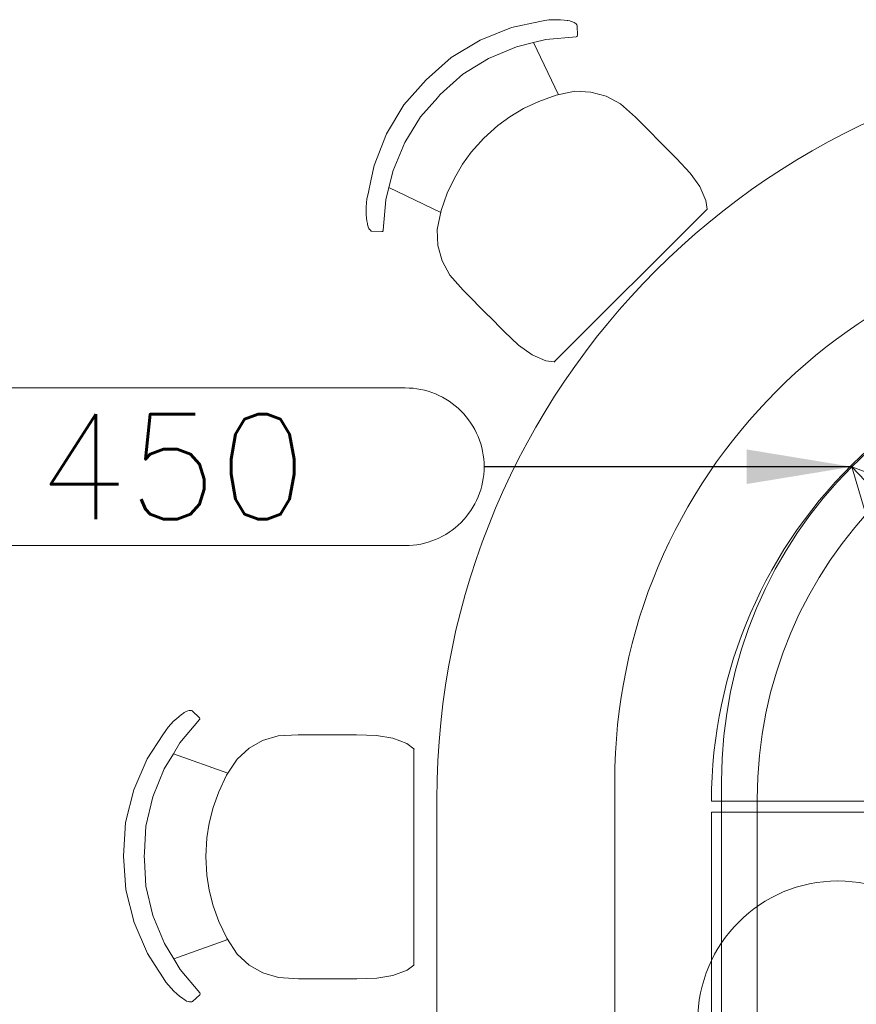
# Model space of a CAD drawing. Header units: millimetres. Extents: x 99250 to 122845, y -19292 to 18303.
# Tile 21 of 99: x 104748 to 105942, y 10818 to 12224. Entities that reach past the tile are written whole.
import ezdxf
from ezdxf.enums import TextEntityAlignment as Align

# ---------------------------------------------------------------- set-up
doc = ezdxf.new("R2010")
doc.units = ezdxf.units.MM
doc.header["$MEASUREMENT"] = 0
doc.layers.get('0').update_dxf_attribs({"lineweight": 5})
doc.layers.add('ELEC-SO-LVL-TAG', color=7, linetype='Continuous')
doc.layers.add('IRISH HOUSE_HYD AIRPORT_DRAINAGE LAYOUT 1$0$GREY SCALE', color=8, linetype='Continuous')
for name, color, linetype, lineweight in [('IRISH HOUSE_HYD AIRPORT_DRAINAGE LAYOUT 1$0$GREYSCALE', 8, 'Continuous', 0), ('M-MEP-ELIT-DEVICES', 5, 'Continuous', 20), ('M-MEP-ELLG-TEXT', 7, 'Continuous', 20), ('M-MEP-ELPR-EQUIP', 6, 'Continuous', 20)]:
    doc.layers.add(name, color=color, linetype=linetype, lineweight=lineweight)
doc.styles.add('Oswald Light', font='txt')
doc.styles.add('ROMANS-100', font='romans.shx')
doc.styles.get("Standard").update_dxf_attribs({"font": 'romans.shx'})
doc.dimstyles.new('MDS-50', dxfattribs={"dimtxt": 100, "dimasz": 100, "dimexe": 50, "dimexo": 50, "dimgap": 25, "dimtad": 1, "dimdec": 0, "dimtxsty": 'Oswald Light', "dimcen": 0, "dimdle": 1.5875, "dimazin": 0, "dimtfac": 1, "dimtdec": 0, "dimtix": 1, "dimtmove": 0, "dimatfit": 0, "dimfxl": 0, "dimfrac": 2, "dimtolj": 1, "dimarcsym": 0})

# ---------------------------------------------------------------- blocks, each defined once
blk = doc.blocks.new('IRISH HOUSE_HYD AIRPORT_DRAINAGE LAYOUT 1$0$FLOOR PLAN')
at = {"layer": 'IRISH HOUSE_HYD AIRPORT_DRAINAGE LAYOUT 1$0$GREYSCALE', "color": 8, "lineweight": 0}
for p, q in [((5450, 12212.4), (5405.1, 12194.7)), ((5490.1, 12221.1), (5450, 12212.4)), ((5497.3, 12222.6), (5490.1, 12221.1)), ((5497.3, 12222.6), (5503, 12223.3)), ((5508.8, 12223.6), (5503, 12223.3)), ((5514.5, 12223.7), (5508.8, 12223.6)), ((5519.8, 12223.5), (5514.5, 12223.7)), ((5524.8, 12223.2), (5519.8, 12223.5)), ((5529.3, 12222.6), (5524.8, 12223.2)), ((5530.1, 12222.4), (5529.3, 12222.6)), ((5533.1, 12221.9), (5530.1, 12222.4)), ((5533.1, 12221.9), (5533.9, 12221.7)), ((5537.1, 12220.8), (5533.9, 12221.7)), ((5539.5, 12219.9), (5537.1, 12220.8)), ((5540.9, 12218.9), (5539.5, 12219.9)), ((5541.6, 12218.2), (5540.9, 12218.9)), ((5543.3, 12216.6), (5541.6, 12218.2)), ((5543.5, 12215.6), (5543.3, 12216.6)), ((5544.1, 12201.2), (5543.5, 12215.6)), ((5542.2, 12199.3), (5498.9, 12195.5)), ((5543.2, 12199.5), (5542.2, 12199.3)), ((5543.8, 12200.2), (5543.2, 12199.5)), ((5544.1, 12201.2), (5543.8, 12200.2)), ((5405.1, 12194.7), (5363.8, 12169.9)), ((5456.9, 12185.1), (5417.2, 12168.5)), ((5481.4, 12191.1), (5456.9, 12185.1)), ((5498.9, 12195.5), (5481.4, 12191.1)), ((5517, 12116.6), (5481.4, 12191.1)), ((5327.9, 12138.1), (5363.8, 12169.9)), ((5417.2, 12168.5), (5380.6, 12145.9)), ((5380.6, 12145.9), (5353, 12121.1)), ((5327.9, 12138.1), (5296.1, 12102.1)), ((5344.8, 12112.9), (5345.3, 12113.5)), ((5345.3, 12113.5), (5348.7, 12117.2)), ((5352.4, 12120.6), (5348.7, 12117.2)), ((5353, 12121.1), (5352.4, 12120.6)), ((5488.9, 12107.1), (5513.5, 12115.8)), ((5513.5, 12115.8), (5540.2, 12121.5)), ((5563.3, 12120.5), (5540.2, 12121.5)), ((5584.8, 12114.5), (5563.3, 12120.5)), ((5605.3, 12103.5), (5584.8, 12114.5)), ((5271.4, 12060.7), (5296.1, 12102.1)), ((5320.1, 12085.2), (5344.8, 12112.9)), ((5467.2, 12096.8), (5488.9, 12107.1)), ((5626.7, 12084.4), (5605.3, 12103.5)), ((5297.6, 12048.5), (5320.1, 12085.2)), ((5430.1, 12072.5), (5447.6, 12085.2)), ((5447.6, 12085.2), (5467.2, 12096.8)), ((5410.3, 12054.7), (5430.1, 12072.5)), ((5626.7, 12084.4), (5644.2, 12066.9)), ((5253.8, 12015.7), (5271.4, 12060.7)), ((5644.3, 12066.8), (5644.2, 12066.9)), ((5663.1, 12048), (5644.3, 12066.8)), ((5281, 12008.7), (5297.6, 12048.5)), ((5392.5, 12034.8), (5410.3, 12054.7)), ((5663.4, 12047.7), (5663.1, 12048)), ((5685.5, 12025.5), (5663.4, 12047.7)), ((5379.9, 12017.3), (5392.5, 12034.8)), ((5249.5, 11996.1), (5253.8, 12015.7)), ((5368.3, 11997.6), (5379.9, 12017.3)), ((5704.9, 12004.8), (5685.5, 12025.5)), ((5274.9, 11984.1), (5281, 12008.7)), ((5718.6, 11985.7), (5704.9, 12004.8)), ((5245.1, 11975.4), (5249.5, 11996.1)), ((5358, 11975.9), (5368.3, 11997.6)), ((5243.5, 11968.2), (5245.1, 11975.4)), ((5270.6, 11966.6), (5274.9, 11984.1)), ((5348.8, 11948.7), (5274.9, 11984.1)), ((5349.3, 11951.3), (5358, 11975.9)), ((5727.4, 11965.8), (5718.6, 11985.7)), ((5242.5, 11956.7), (5242.9, 11962.4)), ((5243.5, 11968.2), (5242.9, 11962.4)), ((5266.8, 11923.2), (5270.6, 11966.6)), ((5729, 11953.4), (5727.4, 11965.8)), ((5242.5, 11951), (5242.5, 11956.7)), ((5242.6, 11945.6), (5242.5, 11951)), ((5243, 11940.6), (5242.6, 11945.6)), ((5343.7, 11924.4), (5349.3, 11951.3)), ((5729, 11953.4), (5510.8, 11735.2)), ((5729.1, 11952.7), (5729.1, 11953.1)), ((5243.6, 11936.1), (5243, 11940.6)), ((5243.7, 11935.3), (5243.6, 11936.1)), ((5244.3, 11932.3), (5243.7, 11935.3)), ((5244.3, 11932.3), (5244.5, 11931.5)), ((5245.3, 11928.3), (5244.5, 11931.5)), ((5246.3, 11925.9), (5245.3, 11928.3)), ((5247.3, 11924.5), (5246.3, 11925.9)), ((5248, 11923.7), (5247.3, 11924.5)), ((5249.6, 11922.1), (5248, 11923.7)), ((5250.5, 11921.8), (5249.6, 11922.1)), ((5264.9, 11921.3), (5250.5, 11921.8)), ((5264.9, 11921.3), (5265.9, 11921.6)), ((5265.9, 11921.6), (5266.6, 11922.2)), ((5266.6, 11922.2), (5266.8, 11923.2)), ((5344.6, 11901.3), (5343.7, 11924.4)), ((5350.7, 11879.7), (5344.6, 11901.3)), ((5361.6, 11859.2), (5350.7, 11879.7)), ((5380.7, 11837.7), (5361.6, 11859.2)), ((5380.7, 11837.7), (5417, 11801.2)), ((5417.3, 11800.9), (5417, 11801.2)), ((5439.4, 11778.8), (5417.3, 11800.9)), ((5460, 11759.3), (5439.4, 11778.8)), ((5479.1, 11745.6), (5460, 11759.3)), ((5498.9, 11736.7), (5479.1, 11745.6)), ((5510.8, 11735.2), (5498.9, 11736.7)), ((5511.6, 11735.1), (5511.1, 11735.2)), ((4975.4, 11229.4), (4971.6, 11226.1)), ((4978.9, 11232.1), (4975.4, 11229.4)), ((4979.6, 11232.6), (4978.9, 11232.1)), ((4982.2, 11234.3), (4979.6, 11232.6)), ((4982.2, 11234.3), (4982.8, 11234.8)), ((4985.7, 11236.4), (4982.8, 11234.8)), ((4988, 11237.4), (4985.7, 11236.4)), ((4989.8, 11237.7), (4988, 11237.4)), ((4990.8, 11237.8), (4989.8, 11237.7)), ((4993, 11237.7), (4990.8, 11237.8)), ((4993.9, 11237.3), (4993, 11237.7)), ((5004.5, 11227.4), (4993.9, 11237.3)), ((4956.3, 11209.5), (4959.9, 11214)), ((4963.7, 11218.4), (4959.9, 11214)), ((4967.6, 11222.4), (4963.7, 11218.4)), ((4971.6, 11226.1), (4967.6, 11222.4)), ((5004.5, 11224.8), (4976.6, 11191.5)), ((5004.5, 11227.4), (5005, 11226.6)), ((5005, 11225.6), (5004.5, 11224.8)), ((5005, 11226.6), (5005, 11225.6)), ((4952.3, 11203.3), (4930, 11168.8)), ((4956.3, 11209.5), (4952.3, 11203.3)), ((5116.9, 11201.6), (5094.6, 11195)), ((5145.5, 11203.3), (5116.9, 11201.6)), ((5145.5, 11203.3), (5170.2, 11203.3)), ((5170.4, 11203.3), (5170.2, 11203.3)), ((5197, 11203.3), (5170.4, 11203.3)), ((5197.4, 11203.3), (5197, 11203.3)), ((5228.7, 11203.2), (5197.4, 11203.3)), ((5257.1, 11202.3), (5228.7, 11203.2)), ((5280.3, 11198.5), (5257.1, 11202.3)), ((4976.6, 11191.5), (4967.3, 11176)), ((5094.6, 11195), (5075.2, 11184)), ((5300.6, 11190.7), (5280.3, 11198.5)), ((5310.5, 11183.1), (5300.6, 11190.7)), ((4967.3, 11176), (4954.3, 11154.5)), ((5045.2, 11148.5), (4967.3, 11176)), ((5075.2, 11184), (5058.1, 11168.4)), ((5310.5, 11183.1), (5310.5, 10874.4)), ((5311.1, 11182.6), (5310.7, 11182.9)), ((4930, 11168.8), (4910.8, 11124.6)), ((5043.2, 11145.5), (5058.1, 11168.4)), ((4954.3, 11154.5), (4937.9, 11114.6)), ((5032, 11121.9), (5043.2, 11145.5)), ((4910.8, 11124.6), (4899.1, 11077.9)), ((5024, 11099.3), (5032, 11121.9)), ((4937.9, 11114.6), (4928, 11072.7)), ((5018.3, 11077.2), (5024, 11099.3)), ((4896.2, 11029.9), (4899.1, 11077.9)), ((5014.9, 11055.9), (5018.3, 11077.2)), ((4928, 11072.7), (4926, 11035.7)), ((5013.5, 11029.3), (5014.9, 11055.9)), ((4925.9, 11034.9), (4925.7, 11029.9)), ((4926, 11035.7), (4925.9, 11034.9)), ((4896.2, 11029.9), (4899.3, 10982)), ((4926, 11024.9), (4925.7, 11029.9)), ((4926, 11024.1), (4926, 11024.9)), ((4928.1, 10987.1), (4926, 11024.1)), ((5015, 11002.7), (5013.5, 11029.3)), ((5018.4, 10981.3), (5015, 11002.7)), ((4911.1, 10935.3), (4899.3, 10982)), ((4938.1, 10945.2), (4928.1, 10987.1)), ((5024.1, 10959.2), (5018.4, 10981.3)), ((5032.3, 10936.6), (5024.1, 10959.2)), ((4930.4, 10891), (4911.1, 10935.3)), ((4954.6, 10905.3), (4938.1, 10945.2)), ((5043.5, 10913), (5032.3, 10936.6)), ((4967.7, 10883.6), (4954.6, 10905.3)), ((5045, 10910.8), (4967.7, 10883.6)), ((5058.5, 10890.1), (5043.5, 10913)), ((4941.3, 10874.1), (4930.4, 10891)), ((4977.1, 10868.2), (4967.7, 10883.6)), ((5075.6, 10874.4), (5058.5, 10890.1)), ((4952.7, 10856.4), (4941.3, 10874.1)), ((5005, 10834.8), (4977.1, 10868.2)), ((5095.1, 10863.4), (5075.6, 10874.4)), ((5117.3, 10856.6), (5095.1, 10863.4)), ((5301, 10867.1), (5280.7, 10859.4)), ((5310.5, 10874.4), (5301, 10867.1)), ((5311.1, 10874.9), (5310.7, 10874.6)), ((4956.7, 10850.2), (4952.7, 10856.4)), ((4956.7, 10850.2), (4960.4, 10845.7)), ((5146, 10854.9), (5117.3, 10856.6)), ((5146, 10854.9), (5197.5, 10854.8)), ((5197.9, 10854.8), (5197.5, 10854.8)), ((5229.2, 10854.8), (5197.9, 10854.8)), ((5257.5, 10855.6), (5229.2, 10854.8)), ((5280.7, 10859.4), (5257.5, 10855.6)), ((4964.2, 10841.3), (4960.4, 10845.7)), ((4968.1, 10837.3), (4964.2, 10841.3)), ((4972.1, 10833.6), (4968.1, 10837.3)), ((5005.5, 10834), (5005, 10834.8)), ((4975.9, 10830.3), (4972.1, 10833.6)), ((4979.5, 10827.5), (4975.9, 10830.3)), ((4980.1, 10827.1), (4979.5, 10827.5)), ((4982.7, 10825.3), (4980.1, 10827.1)), ((4982.7, 10825.3), (4983.4, 10824.9)), ((4986.2, 10823.2), (4983.4, 10824.9)), ((4988.6, 10822.3), (4986.2, 10823.2)), ((4990.3, 10821.9), (4988.6, 10822.3)), ((4991.3, 10821.9), (4990.3, 10821.9)), ((4993.6, 10821.9), (4991.3, 10821.9)), ((4994.5, 10822.4), (4993.6, 10821.9)), ((5005, 10832.2), (4994.5, 10822.4)), ((5005, 10832.2), (5005.5, 10833)), ((5005.5, 10833), (5005.5, 10834))]:
    blk.add_line(p, q, dxfattribs=at)
at = {"layer": 'IRISH HOUSE_HYD AIRPORT_DRAINAGE LAYOUT 1$0$GREYSCALE', "color": 8, "lineweight": 0, "ltscale": 0.2}
for p, q in [((5597.3, 7286.8), (5597.3, 11136.7)), ((5749.7, 11136.7), (5749.7, 7286.8))]:
    blk.add_line(p, q, dxfattribs=at)
at = {"layer": 'IRISH HOUSE_HYD AIRPORT_DRAINAGE LAYOUT 1$0$GREYSCALE', "color": 8, "lineweight": 0, "ltscale": 0.25}
for p, q in [((5343.3, 11111.3), (5343.3, 7312.2)), ((5800.5, 7312.2), (5800.5, 11111.3)), ((5800.5, 11111.3), (5800.5, 7312.2))]:
    blk.add_line(p, q, dxfattribs=at)
at = {"layer": 'IRISH HOUSE_HYD AIRPORT_DRAINAGE LAYOUT 1$0$GREYSCALE', "color": 8, "lineweight": 0, "ltscale": 25}
for p, q in [((5735.2, 11108.5, -59), (6348.2, 11108.5, -59)), ((5735.4, 11092.7, -59), (5735.4, 10126.2, -59)), ((6335.4, 11092.7, -59), (5735.4, 11092.7, -59))]:
    blk.add_line(p, q, dxfattribs=at)
at = {"layer": 'IRISH HOUSE_HYD AIRPORT_DRAINAGE LAYOUT 1$0$GREYSCALE', "color": 8, "lineweight": 0}
blk.add_circle((5915.6, 10794.5, -59), 200, dxfattribs=at)
at = {"layer": 'IRISH HOUSE_HYD AIRPORT_DRAINAGE LAYOUT 1$0$GREYSCALE', "color": 8, "lineweight": 0, "ltscale": 0.25}
for radius in [1066.8, 609.6, 609.6]:
    blk.add_arc((6410.1, 11111.3), radius, 90, 180, dxfattribs=at)
at = {"layer": 'IRISH HOUSE_HYD AIRPORT_DRAINAGE LAYOUT 1$0$GREYSCALE', "color": 8, "lineweight": 0, "ltscale": 0.2}
for radius in [787.4, 635]:
    blk.add_arc((6384.7, 11136.7), radius, 90, 180, dxfattribs=at)
at = {"layer": 'IRISH HOUSE_HYD AIRPORT_DRAINAGE LAYOUT 1$0$GREYSCALE', "color": 8, "lineweight": 0, "ltscale": 25}
blk.add_arc((6412, 11107.7, -59), 676.8, 86.5216, 179.9528, dxfattribs=at)
blk = doc.blocks.new('IRISH HOUSE_HYD AIRPORT_DRAINAGE LAYOUT 1')
at = {"layer": 'IRISH HOUSE_HYD AIRPORT_DRAINAGE LAYOUT 1$0$GREY SCALE'}
blk.add_blockref('IRISH HOUSE_HYD AIRPORT_DRAINAGE LAYOUT 1$0$FLOOR PLAN', (0, 0), dxfattribs=at)
blk = doc.blocks.new('DDO-RJ45')
at = {"color": 0}
blk.add_line((0, 200), (0, 0), dxfattribs=at)
blk.add_lwpolyline([(-100, 200), (100, 200), (0, 0), (0, 0)], close=True, dxfattribs=at)
blk = doc.blocks.new('ELEC-SO-LVL-EQP-TAG')
at = {"color": 0}
blk.add_lwpolyline([(74.96, 72.46), (1074.96, 72.46, -0.414214), (1149.96, -2.54), (1149.96, -2.54, -0.414214), (1074.96, -77.54), (74.96, -77.54, -0.414214), (-0.04, -2.54), (-0.04, -2.54, -0.414214)], format="xyb", close=True, dxfattribs=at)
at = {"color": 0, "insert": (74.96, -2.54), "char_height": 100, "attachment_point": 4}
blk.add_mtext_dynamic_manual_height_columns('{\\Fromans|c0;SO LVL:}', width=1015.0686, gutter_width=1, heights=[0], dxfattribs=at)
at = {"color": 0, "style": 'ROMANS-100'}
for tag, p in [('SO-EQP', (-0.04, 197.46)), ('SO-LVL', (724.96, -2.54))]:
    blk.add_attdef(tag, text='', height=100, dxfattribs=at).set_placement(p, align=Align.MIDDLE_LEFT)

msp = doc.modelspace()

# ---------------------------------------------------------------- block references
at = {"layer": 'M-MEP-ELIT-DEVICES', "xscale": 1.5, "yscale": 1.5, "zscale": 1.5, "rotation": 223.0543820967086}
msp.add_blockref('DDO-RJ45', (105935.7, 11585.7), dxfattribs=at)
at = {"layer": 'M-MEP-ELLG-TEXT'}
ref = msp.add_blockref('ELEC-SO-LVL-EQP-TAG', (103685.8, 11589.5), dxfattribs=dict(at, xscale=1.5, yscale=1.5, zscale=1.5))
ref.add_attrib('SO-EQP', 'POS', dxfattribs={"layer": 'ELEC-SO-LVL-TAG', "height": 150, "style": 'ROMANS-100'}).set_placement((103685.7, 11885.7), align=Align.MIDDLE_LEFT)
ref.add_attrib('SO-LVL', '450', dxfattribs={"layer": 'ELEC-SO-LVL-TAG', "height": 150, "style": 'ROMANS-100'}).set_placement((104773.2, 11585.7), align=Align.MIDDLE_LEFT)
at = {"layer": 'M-MEP-ELPR-EQUIP'}
msp.add_blockref('IRISH HOUSE_HYD AIRPORT_DRAINAGE LAYOUT 1', (100000, 0), dxfattribs=at)

# ---------------------------------------------------------------- leaders
at = {"color": 7}
msp.add_leader([(105935.7, 11585.7), (105410.7, 11585.7)], dimstyle='MDS-50', override={"dimasz": 150, "dimtad": 0, "dimfxl": 25.4}, dxfattribs=at)

doc.saveas('drawing.dxf')
